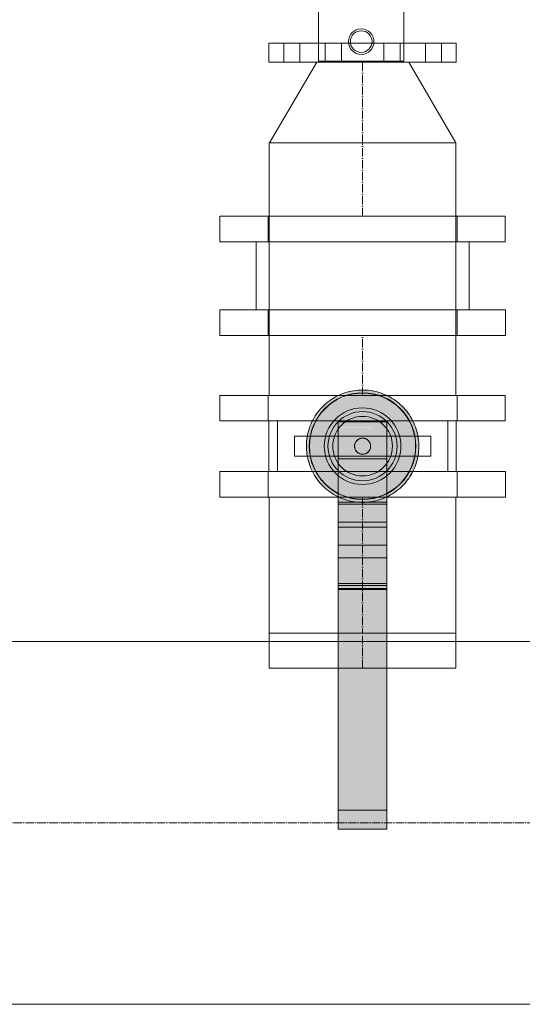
# Model space of a CAD drawing. Header units: metres. Extents: x -54598 to 1827199, y -329446 to -256744.
# Tile 5 of 256: x 11964 to 14324, y -301582 to -296957. Entities that reach past the tile are written whole.
import ezdxf

# ---------------------------------------------------------------- set-up
doc = ezdxf.new("R2010")
doc.units = ezdxf.units.M
doc.linetypes.add('ADSK_Осевая', pattern=[14, 10, -2, 0, -2])
for name, color, linetype, lineweight in [('A-GENM', 13, 'Continuous', 20), ('M-EQPM', 7, 'Continuous', 20), ('P-PIPE', 7, 'Continuous', 20), ('P-PIPE-CNTR', 7, 'ADSK_Осевая', 20)]:
    doc.layers.add(name, color=color, linetype=linetype, lineweight=lineweight)
doc.styles.add('ISO_1.0', font='isocpeur.ttf')

# ---------------------------------------------------------------- blocks, each defined once
blk = doc.blocks.new('Tecofi_VPI4448-02_Затвор дисковый поворотный с ручкой - Затвор дисковый поворотный_VPI 4448-02-669455-Разрез 1')
at = {"layer": 'P-PIPE'}
h = blk.add_hatch(color=37, dxfattribs=at)
h.paths.add_polyline_path([(-27796.1, 840.6), (-27796.1, 840.6), (-27803.5, 844.8), (-27800.2, 842.7), (-27797, 841)])
h.paths.add_polyline_path([(-27815.2, 854.4), (-27816.8, 856.4), (-27821.1, 861.8), (-27817.4, 856.9), (-27815.7, 854.9)])
h.paths.add_polyline_path([(-27829.1, 876.2), (-27829.6, 878.1), (-27831.5, 884.3), (-27830.2, 879.2), (-27829.2, 876.6)])
h.paths.add_polyline_path([(-27833.5, 901.6), (-27833.3, 903.5), (-27831.7, 914.7), (-27830.1, 920.7), (-27831.9, 914.4), (-27833.4, 903.1)])
h.paths.add_polyline_path([(-27827.9, 926.7), (-27827.2, 928), (-27822.7, 935.7), (-27817.5, 943), (-27821.2, 938.3), (-27825.1, 932.3), (-27827.9, 926.7)])
h.paths.add_polyline_path([(-27813.1, 947.7), (-27811.2, 949.3), (-27804.2, 954.5), (-27795.3, 959.6), (-27801.9, 956.3), (-27808.6, 951.6), (-27812.7, 948.1)])
h.paths.add_polyline_path([(-27792.8, 961), (-27787.9, 962.5), (-27781.9, 964.1), (-27773.8, 965.4), (-27780.8, 964.4), (-27789.5, 962.1), (-27792.6, 961.1)])
h = blk.add_hatch(color=37, dxfattribs=at)
h.paths.add_polyline_path([(-27796.1, 840.6), (-27796.1, 841.8), (-27813.1, 852.5), (-27808.3, 848.2), (-27797, 841.1)])
h.paths.add_polyline_path([(-27813.9, 853.7), (-27827.7, 873.4), (-27824.8, 867.4), (-27818.6, 858.4), (-27814.8, 854.4)])
h.paths.add_polyline_path([(-27828.7, 875.8), (-27829.3, 881.2), (-27833.1, 900), (-27833.1, 895.2), (-27831.8, 886.1), (-27830.2, 879.5), (-27829.2, 877.1)])
h.paths.add_polyline_path([(-27833.4, 900.2), (-27831.8, 906.3), (-27828.5, 924.5), (-27830.8, 918.3), (-27832.6, 910.1), (-27833.3, 903.2)])
h.paths.add_polyline_path([(-27828.1, 925.1), (-27814.9, 945.6), (-27820.6, 939), (-27827.2, 928), (-27827.8, 926.3)])
h.paths.add_polyline_path([(-27813.9, 946.3), (-27793.8, 960.2), (-27801.8, 956.3), (-27813.6, 946.8)])
h.paths.add_polyline_path([(-27792.6, 960.5), (-27767.6, 965.5), (-27772.9, 965.5), (-27780.8, 964.4), (-27789.5, 961.9), (-27792.6, 960.5)])
for points in [[(-27796.1, 841.8), (-27796.7, 844.3), (-27817.3, 861.2), (-27829.2, 885.9), (-27829.2, 914.1), (-27816.3, 940), (-27793.8, 957.2), (-27767.6, 963.5), (-27767.6, 965.5), (-27793.8, 959.7), (-27813.9, 946.3), (-27828.3, 924), (-27833.1, 900), (-27828.1, 874.9), (-27813.3, 853.3), (-27797, 842.5)], [(-27796.1, 844.8), (-27796.1, 847.3), (-27814.9, 862.3), (-27826.6, 886.5), (-27826.5, 913.5), (-27814.2, 938.3), (-27793.8, 954.5), (-27767.6, 960.5), (-27767.6, 962.3), (-27781.3, 960.4), (-27796.7, 954.4), (-27799.1, 953), (-27804.4, 949.8), (-27813.6, 941.5), (-27816.8, 937.7), (-27819.5, 933.1), (-27824.7, 923.8), (-27828.3, 913.5), (-27829.2, 900), (-27827.7, 885.1), (-27826.6, 882.2), (-27822.1, 871.1), (-27813.7, 858.7), (-27809, 854.3), (-27800.1, 847.3), (-27796.7, 845.2)], [(-27796.1, 847.3), (-27796.1, 928.7), (-27767.6, 928.7), (-27767.6, 960.5), (-27793.8, 954.5), (-27814.9, 937.7), (-27826.6, 913.5), (-27826.6, 886.5), (-27814.9, 862.3), (-27797, 848.1)], [(-27739.1, 841.8), (-27721.3, 853.7), (-27707.1, 874.9), (-27702.1, 900), (-27707.1, 925.1), (-27721.3, 946.3), (-27742.6, 960.5), (-27767.6, 965.5), (-27767.6, 963.2), (-27739.4, 956.4), (-27717.9, 938.8), (-27705.9, 914.1), (-27705.9, 885.9), (-27718.9, 860), (-27739.1, 843.4), (-27739.1, 843)], [(-27739.1, 845.1), (-27736.1, 847), (-27730.7, 850.2), (-27721.5, 858.5), (-27718.1, 862.8), (-27715.6, 866.9), (-27710.4, 876.2), (-27706.9, 886.5), (-27706, 900), (-27707.5, 914.9), (-27708.6, 917.8), (-27713, 928.9), (-27721.5, 941.3), (-27726.6, 946.1), (-27735.1, 952.7), (-27742, 956.4), (-27750.5, 959.5), (-27757.2, 961.1), (-27767.6, 962.3), (-27767.6, 960.5), (-27741.3, 954.5), (-27720.3, 937.7), (-27708.6, 913.5), (-27708.6, 886.5), (-27721, 861.7), (-27739.1, 847.3), (-27739.1, 845.3)], [(-27739.1, 847.3), (-27720.3, 862.3), (-27708.6, 886.5), (-27708.6, 913.5), (-27720.3, 937.7), (-27741.3, 954.5), (-27767.6, 960.5), (-27767.6, 928.7), (-27739.1, 928.7), (-27739.1, 873.4)], [(-27748.2, 923.7), (-27739.1, 923.9), (-27739.1, 928.7), (-27796.1, 928.7), (-27796.1, 923.7), (-27780.8, 923.7)], [(-27796.1, 922.5), (-27739.1, 922.5), (-27739.1, 923.7), (-27796.1, 923.7)], [(-27796.1, 919.5), (-27739.1, 919.5), (-27739.1, 922.5), (-27796.1, 922), (-27796.1, 920.2)], [(-27796.1, 885), (-27739.1, 885), (-27739.1, 919.5), (-27796.1, 919.5), (-27796.1, 903.5)], [(-27796.1, 810.9), (-27739.1, 810.9), (-27739.1, 885), (-27796.1, 885), (-27796.1, 813.3)], [(-27796.1, 453), (-27739.1, 453), (-27739.1, 810.9), (-27796.1, 810.9), (-27796.1, 783.3)], [(-27739.1, 450), (-27739.1, 453), (-27796.1, 453), (-27796.1, 450)]]:
    blk.add_hatch(color=37, dxfattribs=at).paths.add_polyline_path(points)
h = blk.add_hatch(color=37, dxfattribs=at)
h.paths.add_polyline_path([(-27796.1, 843.9), (-27796.1, 844.8), (-27798.1, 845.5), (-27796.1, 843.9)])
h.paths.add_polyline_path([(-27807.6, 853.1), (-27816.3, 861.2), (-27820.5, 867.9), (-27816.1, 859.8), (-27808.1, 853.5)])
h.paths.add_polyline_path([(-27824.8, 876.7), (-27828.1, 885.7), (-27828.3, 886.1), (-27829.2, 900.2), (-27828.3, 913.9), (-27826.6, 918.7), (-27827.1, 918.5), (-27829.2, 913.5), (-27829.2, 885.9), (-27825.6, 878.4)])
h.paths.add_polyline_path([(-27821.8, 929.5), (-27813.6, 941.5), (-27814.5, 941.5), (-27817.6, 938.2), (-27821.2, 930.7)])
h.paths.add_polyline_path([(-27802.2, 951.3), (-27792.8, 956.7), (-27791.4, 957.8), (-27795.7, 956.4), (-27801.2, 952)])
h.paths.add_polyline_path([(-27776.2, 961.3), (-27767.6, 962.3), (-27767.6, 963.2), (-27776, 961.3)])
h = blk.add_hatch(color=37, dxfattribs=at)
h.paths.add_polyline_path([(-27739.1, 843.9), (-27736.1, 847), (-27739.1, 845.1), (-27739.1, 843.9)])
h.paths.add_polyline_path([(-27725.2, 854.9), (-27717.6, 861.8), (-27715.9, 866.5), (-27721.7, 858.4), (-27723.8, 856.3)])
h.paths.add_polyline_path([(-27709.6, 878.3), (-27705.9, 885.9), (-27705.9, 914.1), (-27709.2, 919.5), (-27706.6, 910.6), (-27706.4, 893), (-27706.9, 886.1), (-27708.6, 881.3), (-27709.4, 878.8)])
h.paths.add_polyline_path([(-27713.2, 929.1), (-27719.1, 940.2), (-27721.8, 941.6), (-27717.8, 936.9), (-27713.7, 929.9)])
h.paths.add_polyline_path([(-27732.9, 951.2), (-27741.3, 957.2), (-27744.4, 957.4), (-27737.7, 954.3), (-27733.7, 951.8)])
h.paths.add_polyline_path([(-27758.9, 961.3), (-27767.6, 963.2), (-27767.6, 962.3), (-27759.1, 961.3)])
h = blk.add_hatch(color=37, dxfattribs=at)
h.paths.add_polyline_path([(-27739.1, 840.7), (-27733.4, 843.7), (-27724.1, 851.8), (-27739.1, 841.3)])
h.paths.add_polyline_path([(-27720.7, 853.9), (-27714.5, 861), (-27708, 872), (-27707.1, 874.9), (-27720.3, 854.8)])
h.paths.add_polyline_path([(-27706.6, 875.5), (-27704.4, 881.7), (-27702.5, 889.9), (-27701.8, 896.8), (-27702.1, 898.8), (-27703.3, 893.7), (-27706.5, 878.1)])
h.paths.add_polyline_path([(-27702.1, 900), (-27702, 904.8), (-27703.3, 913.9), (-27705, 920.5), (-27706.5, 924.2), (-27705.8, 918.8), (-27702.6, 902.7)])
h.paths.add_polyline_path([(-27707.1, 925.1), (-27708, 928), (-27713.4, 937.3), (-27717.5, 942.8), (-27721.3, 946.3), (-27707.2, 925.3)])
h.paths.add_polyline_path([(-27721.7, 947.1), (-27726.9, 951.8), (-27737.8, 958.7), (-27739.5, 959.5), (-27739.4, 958.4), (-27722.5, 947.5)])
h.paths.add_polyline_path([(-27742.5, 960.5), (-27747.3, 962.5), (-27756.6, 964.9), (-27765.6, 965.1), (-27742.6, 960.5)])
h.paths.add_polyline_path([(-27739.9, 958.7), (-27741.3, 960.1), (-27741.3, 959.7), (-27740.1, 958.9)])
h = blk.add_hatch(color=37, dxfattribs=at)
h.paths.add_polyline_path([(-27739.1, 840.6), (-27732.3, 844.3), (-27726.6, 848.4), (-27730.9, 845.5), (-27739.1, 840.7)])
h.paths.add_polyline_path([(-27720.7, 853.9), (-27714.7, 860.6), (-27710.1, 867.7), (-27712.7, 863.8), (-27717.7, 857), (-27720.7, 853.9)])
h.paths.add_polyline_path([(-27706.7, 875.1), (-27703.7, 883.8), (-27702.2, 892), (-27702.2, 891.8), (-27704.6, 880.9), (-27706.6, 875.5)])
h.paths.add_polyline_path([(-27702.3, 907.6), (-27702.2, 908.6), (-27705.5, 921.9), (-27704, 917), (-27703, 911.9), (-27702.4, 908.4)])
h.paths.add_polyline_path([(-27707.3, 926.7), (-27711.3, 934.1), (-27718.4, 943.8), (-27715.1, 939.7), (-27711.3, 934.1), (-27707.3, 926.7)])
h.paths.add_polyline_path([(-27722, 947.7), (-27729.1, 953.4), (-27738, 959), (-27733.4, 956.3), (-27726.3, 951.2), (-27722.5, 947.9)])
h.paths.add_polyline_path([(-27742.3, 961), (-27752.5, 964.2), (-27747.2, 962.5), (-27742.5, 961)])
at = {"layer": 'P-PIPE', "color": 1}
for p, q in [((-27657.6, 929.7), (-27877.6, 929.7)), ((-27877.6, 929.7), (-27657.6, 929.7)), ((-27877.6, 929.7), (-27877.6, 870.2)), ((-27667.6, 929.7), (-27867.6, 929.7)), ((-27867.6, 929.7), (-27667.6, 929.7)), ((-27867.6, 929.7), (-27867.6, 870.2)), ((-27796.1, 923.7), (-27796.1, 928.7)), ((-27739.1, 928.7), (-27796.1, 928.7)), ((-27739.1, 928.7), (-27739.1, 923.7)), ((-27667.6, 870.2), (-27667.6, 929.7)), ((-27657.6, 870.2), (-27657.6, 929.7)), ((-27796.1, 922.5), (-27796.1, 923.7)), ((-27796.1, 919.5), (-27796.1, 922.5)), ((-27796.1, 885), (-27796.1, 919.5)), ((-27739.1, 923.7), (-27739.1, 922.5)), ((-27739.1, 922.5), (-27739.1, 919.5)), ((-27739.1, 919.5), (-27739.1, 885)), ((-27847.6, 911.9), (-27847.6, 888.1)), ((-27832.6, 911.9), (-27847.6, 911.9)), ((-27847.6, 911.9), (-27832.6, 911.9)), ((-27832.6, 911.9), (-27702.6, 911.9)), ((-27702.6, 911.9), (-27687.6, 911.9)), ((-27687.6, 911.9), (-27702.6, 911.9)), ((-27687.6, 888.1), (-27687.6, 911.9)), ((-27832.6, 888.1), (-27847.6, 888.1)), ((-27847.6, 888.1), (-27832.6, 888.1)), ((-27702.6, 888.1), (-27832.6, 888.1)), ((-27796.1, 810.9), (-27796.1, 885)), ((-27739.1, 885), (-27796.1, 885)), ((-27739.1, 885), (-27739.1, 810.9)), ((-27702.6, 888.1), (-27687.6, 888.1)), ((-27687.6, 888.1), (-27702.6, 888.1)), ((-27657.6, 870.2), (-27877.6, 870.2)), ((-27877.6, 870.2), (-27657.6, 870.2)), ((-27667.6, 870.2), (-27867.6, 870.2)), ((-27867.6, 870.2), (-27667.6, 870.2)), ((-27739.1, 834.1), (-27796.1, 834.1)), ((-27739.1, 831.9), (-27796.1, 831.9)), ((-27796.1, 822.1), (-27796.1, 820.6)), ((-27739.1, 820.6), (-27739.1, 822.1)), ((-27796.1, 453), (-27796.1, 810.9)), ((-27739.1, 810.9), (-27796.1, 810.9)), ((-27739.1, 810.9), (-27739.1, 453)), ((-27739.1, 804.8), (-27796.1, 804.8)), ((-27739.1, 783.6), (-27796.1, 783.6)), ((-27739.1, 768.7), (-27796.1, 768.7)), ((-27739.1, 738.8), (-27796.1, 738.8)), ((-27796.1, 738.1), (-27796.1, 738.8)), ((-27796.1, 738.8), (-27796.1, 738.8)), ((-27796.1, 731.8), (-27796.1, 738.1)), ((-27796.1, 736.2), (-27796.1, 658.4)), ((-27739.1, 736.2), (-27796.1, 736.2)), ((-27739.1, 732.7), (-27796.1, 732.7)), ((-27796.1, 474.2), (-27796.1, 731.8)), ((-27739.1, 731.8), (-27796.1, 731.8)), ((-27739.1, 738.8), (-27739.1, 738.8)), ((-27739.1, 738.8), (-27739.1, 738.1)), ((-27739.1, 738.1), (-27739.1, 731.8)), ((-27739.1, 658.4), (-27739.1, 736.2)), ((-27739.1, 731.8), (-27739.1, 474.2)), ((-27796.1, 607.9), (-27796.1, 606.7)), ((-27796.1, 606.7), (-27796.1, 586.4)), ((-27739.1, 606.7), (-27739.1, 607.9)), ((-27739.1, 586.4), (-27739.1, 606.7)), ((-27796.1, 586.4), (-27796.1, 585.3)), ((-27739.1, 585.3), (-27739.1, 586.4)), ((-27796.1, 577.4), (-27796.1, 576.3)), ((-27796.1, 576.3), (-27796.1, 557)), ((-27739.1, 576.3), (-27739.1, 577.4)), ((-27739.1, 557), (-27739.1, 576.3)), ((-27796.1, 557), (-27796.1, 556)), ((-27739.1, 556), (-27739.1, 557)), ((-27796.1, 546.9), (-27796.1, 545.9)), ((-27796.1, 545.9), (-27796.1, 527.7)), ((-27739.1, 545.9), (-27739.1, 546.9)), ((-27739.1, 527.7), (-27739.1, 545.9)), ((-27796.1, 527.7), (-27796.1, 526.8)), ((-27739.1, 526.8), (-27739.1, 527.7)), ((-27796.1, 516.4), (-27796.1, 515.4)), ((-27796.1, 515.4), (-27796.1, 498.5)), ((-27739.1, 515.4), (-27739.1, 516.4)), ((-27739.1, 498.5), (-27739.1, 515.4)), ((-27796.1, 498.5), (-27796.1, 497.6)), ((-27739.1, 497.6), (-27739.1, 498.5)), ((-27796.1, 475.1), (-27796.1, 472.9)), ((-27796.1, 472.4), (-27796.1, 474.2)), ((-27739.1, 472.9), (-27739.1, 475.1)), ((-27739.1, 474.2), (-27739.1, 472.4)), ((-27796.1, 472.4), (-27739.1, 472.4)), ((-27796.1, 450), (-27796.1, 453)), ((-27739.1, 453), (-27739.1, 450)), ((-27796.1, 451), (-27796.1, 450)), ((-27796.1, 450), (-27739.1, 450)), ((-27739.1, 450), (-27739.1, 451))]:
    blk.add_line(p, q, dxfattribs=at)
at = {"layer": 'P-PIPE', "color": 1, "flags": 128}
for points in [[(-27767.6, 966), (-27770.2, 966), (-27772.9, 965.8), (-27775.5, 965.5), (-27778.1, 965.2), (-27780.7, 964.7), (-27783.3, 964.1), (-27785.8, 963.4), (-27788.3, 962.7), (-27790.8, 961.8), (-27793.3, 960.8), (-27795.7, 959.7), (-27798.1, 958.6), (-27800.4, 957.3), (-27802.6, 955.9), (-27804.9, 954.5), (-27807, 953), (-27809.1, 951.3), (-27811.1, 949.6), (-27813.1, 947.9), (-27814.9, 946), (-27816.7, 944.1), (-27818.5, 942.1), (-27820.1, 940), (-27821.7, 937.9), (-27823.1, 935.7), (-27824.5, 933.4), (-27825.8, 931.1), (-27827, 928.8), (-27828.1, 926.4), (-27829.1, 923.9), (-27830, 921.4), (-27830.8, 918.9), (-27831.5, 916.4), (-27832.1, 913.8), (-27832.6, 911.2), (-27833, 908.6), (-27833.3, 906), (-27833.5, 903.4), (-27833.6, 900.7), (-27833.6, 898.1), (-27833.4, 895.4), (-27833.2, 892.8), (-27832.9, 890.2), (-27832.4, 887.6), (-27831.9, 885), (-27831.2, 882.4), (-27830.5, 879.9), (-27829.6, 877.4), (-27828.7, 874.9), (-27827.6, 872.5), (-27826.5, 870.1), (-27825.2, 867.8), (-27823.9, 865.5), (-27822.5, 863.3), (-27821, 861.1), (-27819.4, 859), (-27817.7, 857), (-27815.9, 855), (-27814.1, 853.1), (-27812.2, 851.3), (-27810.2, 849.6), (-27808.1, 847.9), (-27806, 846.3), (-27803.8, 844.8), (-27801.6, 843.4), (-27799.3, 842.1), (-27797, 840.9), (-27794.6, 839.8), (-27792.2, 838.7), (-27789.7, 837.8), (-27787.2, 837), (-27784.7, 836.2), (-27782.1, 835.6), (-27779.5, 835.1), (-27776.9, 834.6), (-27774.3, 834.3), (-27771.6, 834.1), (-27769, 834), (-27767.6, 834)], [(-27767.6, 834), (-27764.9, 834), (-27762.3, 834.2), (-27759.7, 834.5), (-27757.1, 834.8), (-27754.5, 835.3), (-27751.9, 835.9), (-27749.3, 836.6), (-27746.8, 837.3), (-27744.3, 838.2), (-27741.9, 839.2), (-27739.5, 840.3), (-27737.1, 841.4), (-27734.8, 842.7), (-27732.5, 844.1), (-27730.3, 845.5), (-27728.2, 847), (-27726.1, 848.7), (-27724, 850.4), (-27722.1, 852.1), (-27720.2, 854), (-27718.4, 855.9), (-27716.7, 857.9), (-27715.1, 860), (-27713.5, 862.1), (-27712, 864.3), (-27710.6, 866.6), (-27709.4, 868.9), (-27708.2, 871.2), (-27707.1, 873.6), (-27706, 876.1), (-27705.1, 878.6), (-27704.3, 881.1), (-27703.6, 883.6), (-27703, 886.2), (-27702.5, 888.8), (-27702.1, 891.4), (-27701.8, 894), (-27701.6, 896.6), (-27701.6, 899.3), (-27701.6, 901.9), (-27701.7, 904.6), (-27702, 907.2), (-27702.3, 909.8), (-27702.7, 912.4), (-27703.3, 915), (-27703.9, 917.6), (-27704.7, 920.1), (-27705.5, 922.6), (-27706.5, 925.1), (-27707.5, 927.5), (-27708.7, 929.9), (-27709.9, 932.2), (-27711.3, 934.5), (-27712.7, 936.7), (-27714.2, 938.9), (-27715.8, 941), (-27717.5, 943), (-27719.2, 945), (-27721.1, 946.9), (-27723, 948.7), (-27725, 950.4), (-27727, 952.1), (-27729.1, 953.7), (-27731.3, 955.2), (-27733.5, 956.6), (-27735.8, 957.9), (-27738.2, 959.1), (-27740.6, 960.2), (-27743, 961.3), (-27745.5, 962.2), (-27748, 963), (-27750.5, 963.8), (-27753.1, 964.4), (-27755.7, 964.9), (-27758.3, 965.4), (-27760.9, 965.7), (-27763.5, 965.9), (-27766.2, 966), (-27767.6, 966)]]:
    blk.add_lwpolyline(points, dxfattribs=at)
at = {"layer": 'P-PIPE', "color": 1}
for radius, start, end in [(62.6, 90, 270), (62.3, 90, 270), (62.6, 270, 90), (62.3, 270, 90), (45, 90, 270), (45, 90, 270), (40.6, 90, 270), (45, 270, 90), (45, 270, 90), (40.6, 270, 90), (35, 90, 270), (35, 270, 90), (9.45, 90, 270), (9.45, 270, 90)]:
    blk.add_arc((-27767.6, 900), radius, start, end, dxfattribs=at)
for points, knots in [([(-27767.6, 909.4), (-27768.1, 909.4), (-27769.3, 909.3), (-27770.8, 908.9), (-27772.3, 908.2), (-27773.7, 907.3), (-27774.9, 906.1), (-27775.8, 904.8), (-27776.5, 903.2), (-27777, 901.5), (-27777.1, 899.9), (-27776.9, 898.6), (-27776.7, 897.2), (-27776, 895.6), (-27774.9, 893.9), (-27773.4, 892.4), (-27771, 891), (-27769, 890.6), (-27767.6, 890.5)], [0, 0, 0, 0, 0.055556, 0.111111, 0.166667, 0.222222, 0.277778, 0.333333, 0.388889, 0.444444, 0.513889, 0.548611, 0.583333, 0.652778, 0.722222, 0.791667, 0.861111, 1, 1, 1, 1]), ([(-27767.6, 890.5), (-27768.7, 890.6), (-27770.3, 890.8), (-27772.3, 891.8), (-27773.7, 892.7), (-27774.8, 893.9), (-27775.8, 895.2), (-27776.5, 896.8), (-27777, 898.5), (-27777.1, 900.1), (-27776.9, 901.4), (-27776.7, 902.8), (-27776, 904.4), (-27774.9, 906.1), (-27773.4, 907.5), (-27771, 909), (-27769, 909.4), (-27767.6, 909.4)], [0, 0, 0, 0, 0.111111, 0.166667, 0.222222, 0.277778, 0.333333, 0.388889, 0.444444, 0.513889, 0.548611, 0.583333, 0.652778, 0.722222, 0.791667, 0.861111, 1, 1, 1, 1]), ([(-27767.6, 890.5), (-27768.7, 890.6), (-27770.3, 890.8), (-27772.3, 891.8), (-27773.7, 892.7), (-27774.8, 893.9), (-27775.8, 895.2), (-27776.5, 896.8), (-27777, 898.5), (-27777.1, 900.1), (-27776.9, 901.4), (-27776.7, 902.8), (-27776, 904.4), (-27774.9, 906.1), (-27773.4, 907.5), (-27771, 909), (-27769, 909.4), (-27767.6, 909.4)], [0, 0, 0, 0, 0.111111, 0.166667, 0.222222, 0.277778, 0.333333, 0.388889, 0.444444, 0.513889, 0.548611, 0.583333, 0.652778, 0.722222, 0.791667, 0.861111, 1, 1, 1, 1]), ([(-27767.6, 909.4), (-27768.1, 909.4), (-27769.3, 909.3), (-27770.8, 908.9), (-27772.3, 908.2), (-27773.7, 907.3), (-27774.9, 906.1), (-27775.8, 904.8), (-27776.5, 903.2), (-27777, 901.5), (-27777.1, 899.9), (-27776.9, 898.6), (-27776.7, 897.2), (-27776, 895.6), (-27774.9, 893.9), (-27773.4, 892.4), (-27771, 891), (-27769, 890.6), (-27767.6, 890.5)], [0, 0, 0, 0, 0.055556, 0.111111, 0.166667, 0.222222, 0.277778, 0.333333, 0.388889, 0.444444, 0.513889, 0.548611, 0.583333, 0.652778, 0.722222, 0.791667, 0.861111, 1, 1, 1, 1]), ([(-27767.6, 890.5), (-27766.4, 890.6), (-27764.8, 890.8), (-27762.8, 891.8), (-27761.5, 892.7), (-27760.3, 893.9), (-27759.4, 895.2), (-27758.7, 896.8), (-27758.2, 898.5), (-27758.1, 900.1), (-27758.2, 901.4), (-27758.5, 902.8), (-27759.1, 904.4), (-27760.3, 906.1), (-27761.8, 907.5), (-27764.2, 909), (-27766.2, 909.4), (-27767.6, 909.4)], [0, 0, 0, 0, 0.111111, 0.166667, 0.222222, 0.277778, 0.333333, 0.388889, 0.444444, 0.513889, 0.548611, 0.583333, 0.652778, 0.722222, 0.791667, 0.861111, 1, 1, 1, 1]), ([(-27767.6, 909.4), (-27767, 909.4), (-27765.9, 909.3), (-27764.3, 908.9), (-27762.8, 908.2), (-27761.5, 907.3), (-27760.3, 906.1), (-27759.4, 904.8), (-27758.7, 903.2), (-27758.2, 901.5), (-27758.1, 899.9), (-27758.2, 898.6), (-27758.5, 897.2), (-27759.1, 895.6), (-27760.3, 893.9), (-27761.8, 892.4), (-27764.2, 891), (-27766.2, 890.6), (-27767.6, 890.5)], [0, 0, 0, 0, 0.055556, 0.111111, 0.166667, 0.222222, 0.277778, 0.333333, 0.388889, 0.444444, 0.513889, 0.548611, 0.583333, 0.652778, 0.722222, 0.791667, 0.861111, 1, 1, 1, 1]), ([(-27767.6, 909.4), (-27767, 909.4), (-27765.9, 909.3), (-27764.3, 908.9), (-27762.8, 908.2), (-27761.5, 907.3), (-27760.3, 906.1), (-27759.4, 904.8), (-27758.7, 903.2), (-27758.2, 901.5), (-27758.1, 899.9), (-27758.2, 898.6), (-27758.5, 897.2), (-27759.1, 895.6), (-27760.3, 893.9), (-27761.8, 892.4), (-27764.2, 891), (-27766.2, 890.6), (-27767.6, 890.5)], [0, 0, 0, 0, 0.055556, 0.111111, 0.166667, 0.222222, 0.277778, 0.333333, 0.388889, 0.444444, 0.513889, 0.548611, 0.583333, 0.652778, 0.722222, 0.791667, 0.861111, 1, 1, 1, 1]), ([(-27767.6, 890.5), (-27766.4, 890.6), (-27764.8, 890.8), (-27762.8, 891.8), (-27761.5, 892.7), (-27760.3, 893.9), (-27759.4, 895.2), (-27758.7, 896.8), (-27758.2, 898.5), (-27758.1, 900.1), (-27758.2, 901.4), (-27758.5, 902.8), (-27759.1, 904.4), (-27760.3, 906.1), (-27761.8, 907.5), (-27764.2, 909), (-27766.2, 909.4), (-27767.6, 909.4)], [0, 0, 0, 0, 0.111111, 0.166667, 0.222222, 0.277778, 0.333333, 0.388889, 0.444444, 0.513889, 0.548611, 0.583333, 0.652778, 0.722222, 0.791667, 0.861111, 1, 1, 1, 1])]:
    blk.add_open_spline(points, degree=3, knots=knots, dxfattribs=at)
blk = doc.blocks.new('VM_Фланец_ГОСТ 332591 - VM_Фланец_ГОСТ 33259-2015-669460-Разрез 1')
at = {"layer": 'P-PIPE'}
for p, q in [((-27600.1, 959.7), (-27935.1, 959.7)), ((-27935.1, 959.7), (-27600.1, 959.7)), ((-27935.1, 959.7), (-27935.1, 929.7)), ((-27656.6, 959.7), (-27878.6, 959.7)), ((-27878.6, 959.7), (-27656.6, 959.7)), ((-27878.6, 959.7), (-27878.6, 929.7)), ((-27656.6, 929.7), (-27656.6, 959.7)), ((-27600.1, 929.7), (-27600.1, 959.7)), ((-27600.1, 929.7), (-27935.1, 929.7)), ((-27935.1, 929.7), (-27600.1, 929.7)), ((-27878.6, 929.7), (-27656.6, 929.7)), ((-27656.6, 929.7), (-27878.6, 929.7))]:
    blk.add_line(p, q, dxfattribs=at)
blk = doc.blocks.new('ìáß_ß_Stratos_GIGA_Wilo - Stratos GIGA 100_3-33_22-669461-Разрез 1')
at = {"layer": 'A-GENM', "color": 1}
for p, q in [((-27719.2, 1352.2), (-27719.2, 1470.7)), ((-27819.2, 1411.7), (-27819.2, 1352.2)), ((-27819.2, 1352.2), (-27719.2, 1352.2)), ((-27719.2, 1352.2), (-27819.2, 1352.2))]:
    blk.add_line(p, q, dxfattribs=at)
at = {"layer": 'M-EQPM', "color": 1}
for p, q in [((-27877.6, 1373.2), (-27877.6, 1351.2)), ((-27657.6, 1373.2), (-27877.6, 1373.2)), ((-27877.6, 1373.2), (-27657.6, 1373.2)), ((-27860.2, 1373.2), (-27860.2, 1351.2)), ((-27860.2, 1373.2), (-27860.2, 1351.2)), ((-27859.9, 1373.2), (-27841.6, 1373.2)), ((-27841.6, 1373.2), (-27859.9, 1373.2)), ((-27841.6, 1373.2), (-27859.9, 1373.2)), ((-27859.9, 1373.2), (-27841.6, 1373.2)), ((-27841.2, 1351.2), (-27841.2, 1373.2)), ((-27841.2, 1351.2), (-27841.2, 1373.2)), ((-27811.5, 1373.2), (-27811.5, 1351.2)), ((-27811.5, 1373.2), (-27811.5, 1351.2)), ((-27811.2, 1373.2), (-27792.8, 1373.2)), ((-27792.8, 1373.2), (-27811.2, 1373.2)), ((-27792.8, 1373.2), (-27811.2, 1373.2)), ((-27811.2, 1373.2), (-27792.8, 1373.2)), ((-27792.5, 1351.2), (-27792.5, 1373.2)), ((-27792.5, 1351.2), (-27792.5, 1373.2)), ((-27742.6, 1373.2), (-27742.6, 1351.2)), ((-27742.6, 1373.2), (-27742.6, 1351.2)), ((-27742.3, 1373.2), (-27724, 1373.2)), ((-27724, 1373.2), (-27742.3, 1373.2)), ((-27724, 1373.2), (-27742.3, 1373.2)), ((-27742.3, 1373.2), (-27724, 1373.2)), ((-27723.6, 1351.2), (-27723.6, 1373.2)), ((-27723.6, 1351.2), (-27723.6, 1373.2)), ((-27693.9, 1373.2), (-27693.9, 1351.2)), ((-27693.9, 1373.2), (-27693.9, 1351.2)), ((-27693.6, 1373.2), (-27675.3, 1373.2)), ((-27675.3, 1373.2), (-27693.6, 1373.2)), ((-27675.3, 1373.2), (-27693.6, 1373.2)), ((-27693.6, 1373.2), (-27675.3, 1373.2)), ((-27674.9, 1351.2), (-27674.9, 1373.2)), ((-27674.9, 1351.2), (-27674.9, 1373.2)), ((-27657.6, 1351.2), (-27657.6, 1373.2)), ((-27657.6, 1351.2), (-27877.6, 1351.2)), ((-27877.6, 1351.2), (-27657.6, 1351.2)), ((-27841.6, 1351.2), (-27859.9, 1351.2)), ((-27859.9, 1351.2), (-27841.6, 1351.2)), ((-27859.9, 1351.2), (-27841.6, 1351.2)), ((-27841.6, 1351.2), (-27859.9, 1351.2)), ((-27792.8, 1351.2), (-27811.2, 1351.2)), ((-27811.2, 1351.2), (-27792.8, 1351.2)), ((-27811.2, 1351.2), (-27792.8, 1351.2)), ((-27792.8, 1351.2), (-27811.2, 1351.2)), ((-27724, 1351.2), (-27742.3, 1351.2)), ((-27742.3, 1351.2), (-27724, 1351.2)), ((-27742.3, 1351.2), (-27724, 1351.2)), ((-27724, 1351.2), (-27742.3, 1351.2)), ((-27675.3, 1351.2), (-27693.6, 1351.2)), ((-27693.6, 1351.2), (-27675.3, 1351.2)), ((-27693.6, 1351.2), (-27675.3, 1351.2)), ((-27675.3, 1351.2), (-27693.6, 1351.2))]:
    blk.add_line(p, q, dxfattribs=at)
for radius, start, end in [(15, 90, 270), (12.7, 90, 270), (15, 270, 90), (12.7, 270, 90)]:
    blk.add_arc((-27769.2, 1375.2), radius, start, end, dxfattribs=at)
blk = doc.blocks.new('ADSK_СтальСварка_Переход_ГОСТ173781 - Исполнение 2-669462-Разрез 1')
at = {"layer": 'P-PIPE', "color": 1}
for p, q in [((-27877.1, 1946.2), (-27658.1, 1946.2)), ((-27877.1, 1946.2), (-27821.6, 1851.2)), ((-27658.1, 1946.2), (-27877.1, 1946.2)), ((-27877.1, 1946.2), (-27658.1, 1946.2)), ((-27713.6, 1851.2), (-27658.1, 1946.2)), ((-27821.6, 1851.2), (-27713.6, 1851.2)), ((-27821.6, 1851.2), (-27713.6, 1851.2)), ((-27713.6, 1851.2), (-27821.6, 1851.2))]:
    blk.add_line(p, q, dxfattribs=at)
blk = doc.blocks.new('Tecofi_DI6240_ Компенсатор металлический фланцевый - Компенсатор металлический фланцевый_DI 6240-669463-Разрез 1')
at = {"layer": 'P-PIPE', "color": 10, "lineweight": 9}
for p, q in [((-27877.1, 1170), (-27877.1, 1030)), ((-27658.1, 1170), (-27877.1, 1170)), ((-27877.1, 1170), (-27658.1, 1170)), ((-27658.1, 1030), (-27658.1, 1170)), ((-27892.6, 1140), (-27892.6, 1060)), ((-27642.6, 1140), (-27892.6, 1140)), ((-27892.6, 1140), (-27642.6, 1140)), ((-27877.1, 1140), (-27877.1, 1060)), ((-27658.1, 1140), (-27877.1, 1140)), ((-27877.1, 1140), (-27658.1, 1140)), ((-27658.1, 1060), (-27658.1, 1140)), ((-27642.6, 1060), (-27642.6, 1140)), ((-27642.6, 1060), (-27892.6, 1060)), ((-27892.6, 1060), (-27642.6, 1060)), ((-27658.1, 1060), (-27877.1, 1060)), ((-27877.1, 1060), (-27658.1, 1060)), ((-27658.1, 1030), (-27877.1, 1030)), ((-27877.1, 1030), (-27658.1, 1030))]:
    blk.add_line(p, q, dxfattribs=at)
blk = doc.blocks.new('VM_Фланец_ГОСТ 332591 - VM_Фланец_ГОСТ 33259-2015 2-669467-Разрез 1')
at = {"layer": 'P-PIPE'}
for p, q in [((-27935.1, 1170), (-27935.1, 1140)), ((-27600.1, 1170), (-27935.1, 1170)), ((-27935.1, 1170), (-27600.1, 1170)), ((-27878.6, 1170), (-27878.6, 1140)), ((-27656.6, 1170), (-27878.6, 1170)), ((-27878.6, 1170), (-27656.6, 1170)), ((-27656.6, 1140), (-27656.6, 1170)), ((-27600.1, 1140), (-27600.1, 1170)), ((-27600.1, 1140), (-27935.1, 1140)), ((-27935.1, 1140), (-27600.1, 1140)), ((-27878.6, 1140), (-27656.6, 1140)), ((-27656.6, 1140), (-27878.6, 1140))]:
    blk.add_line(p, q, dxfattribs=at)
blk = doc.blocks.new('ADSK_СтальСварка_Врезка - Врезка стальная-669957-Разрез 1')
at = {"layer": 'P-PIPE', "color": 1}
for p, q in [((-27877.1, 680.5), (-27877.1, 670.5)), ((-27877.1, 680.5), (-27658.1, 680.5)), ((-27658.1, 680.5), (-27877.1, 680.5)), ((-27658.1, 670.5), (-27658.1, 680.5)), ((-27877.1, 670.5), (-27877.1, 639.4)), ((-27658.1, 639.4), (-27658.1, 670.5)), ((-27877.1, 639.4), (-27658.1, 639.4)), ((-27658.1, 639.4), (-27877.1, 639.4))]:
    blk.add_line(p, q, dxfattribs=at)
blk = doc.blocks.new('fasdfasf')
at = {"layer": 'P-PIPE', "color": 1}
for p, q in [((258622.7, 95311), (258622.7, 95224.8)), ((258622.7, 95311), (258841.7, 95311)), ((258841.7, 95224.8), (258841.7, 95311)), ((258622.7, 95224.8), (258841.7, 95224.8)), ((258622.7, 95084.8), (258622.7, 95014.5)), ((258622.7, 95084.8), (258841.7, 95084.8)), ((258841.7, 95014.5), (258841.7, 95084.8)), ((258841.7, 95014.5), (258622.7, 95014.5)), ((258622.7, 94895), (258622.7, 94735.3)), ((258841.7, 94895), (258622.7, 94895)), ((258841.7, 94735.3), (258841.7, 94895)), ((258622.7, 94735.3), (258841.7, 94735.3)), ((259917.1, 94725.3), (257885.2, 94725.3)), ((257885.2, 94299.3), (259917.1, 94299.3))]:
    blk.add_line(p, q, dxfattribs=at)
at = {"layer": 'P-PIPE-CNTR', "color": 1}
for p, q in [((258732.2, 95311), (258732.2, 95406)), ((258732.2, 95224.8), (258732.2, 95311)), ((258732.2, 95224.8), (258732.2, 95311)), ((258732.2, 95014.5), (258732.2, 95084.8)), ((258732.2, 95014.5), (258732.2, 95084.8)), ((258732.2, 94895), (258732.2, 94735.3)), ((258732.2, 94895), (258732.2, 94735.3)), ((258732.2, 94694.2), (258732.2, 94735.3)), ((259917.1, 94512.3), (257885.2, 94512.3)), ((259917.1, 94512.3), (257885.2, 94512.3))]:
    blk.add_line(p, q, dxfattribs=at)
at = {"layer": 'M-EQPM', "color": 1}
blk.add_blockref('ìáß_ß_Stratos_GIGA_Wilo - Stratos GIGA 100_3-33_22-669461-Разрез 1', (286499.8, 94054.8), dxfattribs=at)
at = {"layer": 'P-PIPE', "color": 1, "rotation": 180}
blk.add_blockref('ADSK_СтальСварка_Переход_ГОСТ173781 - Исполнение 2-669462-Разрез 1', (230964.7, 97257.2), dxfattribs=at)
at = {"layer": 'P-PIPE'}
for name in ['VM_Фланец_ГОСТ 332591 - VM_Фланец_ГОСТ 33259-2015 2-669467-Разрез 1', 'VM_Фланец_ГОСТ 332591 - VM_Фланец_ГОСТ 33259-2015-669460-Разрез 1']:
    blk.add_blockref(name, (286499.8, 94054.8), dxfattribs=at)
at = {"layer": 'P-PIPE', "color": 1}
for name in ['Tecofi_DI6240_ Компенсатор металлический фланцевый - Компенсатор металлический фланцевый_DI 6240-669463-Разрез 1', 'Tecofi_VPI4448-02_Затвор дисковый поворотный с ручкой - Затвор дисковый поворотный_VPI 4448-02-669455-Разрез 1', 'ADSK_СтальСварка_Врезка - Врезка стальная-669957-Разрез 1']:
    blk.add_blockref(name, (286499.8, 94054.8), dxfattribs=at)
at = {"layer": 'P-PIPE', "rotation": 180}
for name, p in [('VM_Фланец_ГОСТ 332591 - VM_Фланец_ГОСТ 33259-2015 2-669467-Разрез 1', (230964.7, 96254.8)), ('VM_Фланец_ГОСТ 332591 - VM_Фланец_ГОСТ 33259-2015-669460-Разрез 1', (230964.7, 95854.8))]:
    blk.add_blockref(name, p, dxfattribs=at)

msp = doc.modelspace()

# ---------------------------------------------------------------- block references
at = {"color": 5, "lineweight": 30, "xscale": 4, "yscale": 4, "zscale": 4}
msp.add_blockref('fasdfasf', (-1021354.9, -678779.5), dxfattribs=at)

# ---------------------------------------------------------------- texts
at = {"insert": (-31447.3, -294346.1), "char_height": 296.352, "width": 15926.819, "attachment_point": 1, "style": 'ISO_1.0'}
msp.add_mtext('\\pi6266.79412;ОБЩИЕ УКАЗАНИЯ.\\P\\pi7963.40932;\\P\\pi0; Данный   рабочий  проект выполнен согласно   задания   на  проектирование.\\PКотельная блочная  {\\C7;1100Гн} предназначена для снабжения теплом .\\P Расчетная температура наружного воздуха tнар.= -14°С.\\P Котельная блочная транспортабельная автоматизированная  {\\C7;1100Гн} производительностью 1.200 МВт смонтирована на прочной раме и поставляется в 100% заводской готовности.\\P Теплоснабжение осуществляется по открытой схеме по температурному графику 90-70°С (2-х трубная система).\\P Котельная комплектуется 2 водогрейными  автоматизированными  котлами  {\\fISOCPEUR|b0|i0|c238|p34;1} котел {\\C0;КВа-0,58\\C7;Гн}.  Котел  оборудован газовыми  горелками.\\PРасход газа на {\\fISOCPEUR|b0|i0|c238|p34;1} котел  {\\C0;КВа-0,46\\C7;Гн}.        -56.8 м3/ч.\\P Внутри блочной котельной располагаются водоподготовительная система, сетевые циркуляционные насосы,  а также электрооборудование, КИП и А (щиты управления, входные распределительные устройства, пульты управления и другое вспомогательное оборудование.\\P Дымовые трубы  поставляются  заводом-изготовителем.\\P Котельная  II  степени  огнестойкости.', dxfattribs=at)

doc.saveas('drawing.dxf')
